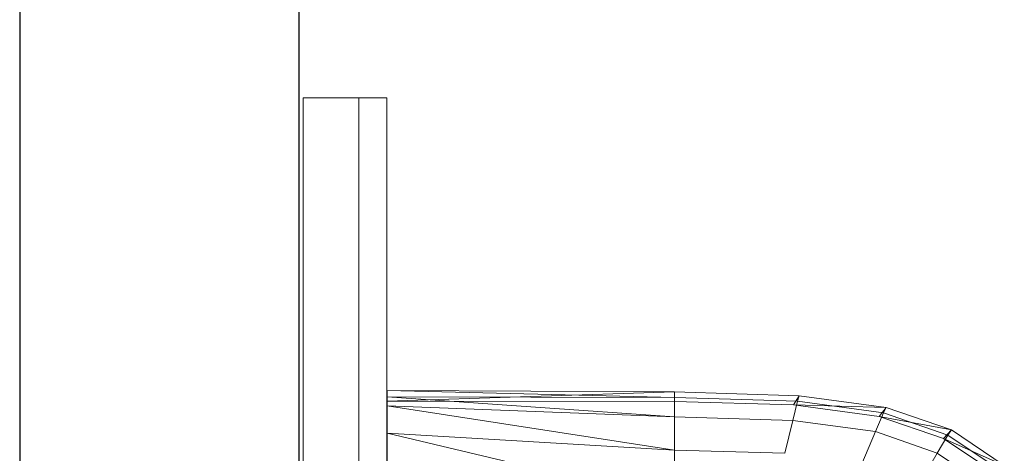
# Model space of a CAD drawing. Header units: metres. Extents: x 397.7 to 427.5, y 12.7 to 28.4.
# Tile 32 of 79: x 404.337 to 404.689, y 26.697 to 26.852. Entities that reach past the tile are written whole.
import ezdxf

# ---------------------------------------------------------------- set-up
doc = ezdxf.new("R2010")
doc.units = ezdxf.units.M
for name, color, linetype, lineweight in [('02_MOBILIARIO', 7, 'Continuous', 18), ('A-DETL-____-MBND', 7, 'Continuous', 18), ('A-GENM-____-OTLN', 7, 'Continuous', 18), ('A-WALL-____-MCUT', 7, 'Continuous', 25), ('A-WALL-____-OTLN', 7, 'Continuous', 25)]:
    doc.layers.add(name, color=color, linetype=linetype, lineweight=lineweight)

# ---------------------------------------------------------------- blocks, each defined once
blk = doc.blocks.new('Family - Rentamans P2-152946-05_TEL_P2')
at = {"layer": 'A-DETL-____-MBND', "color": 253, "true_color": 0xaaaaaa}
for p, q in [((0, 0.36146), (0, 0.36526)), ((0, 0.36526), (0, 0.36308)), ((0.10273, 0.3648), (0, 0.36526)), ((0.10273, 0.36283), (0, 0.36526)), ((0.10273, 0.3648), (0, 0.36146)), ((0, 0.36308), (0, 0.35983)), ((0.10273, 0.36283), (0, 0.36308)), ((0, 0.36308), (0.10273, 0.35585)), ((0.14736, 0.36347), (0.10273, 0.3648)), ((0.10273, 0.36283), (0.10273, 0.3648)), ((0.10273, 0.36479), (0.10273, 0.36141)), ((0.14679, 0.36152), (0.10273, 0.36283)), ((0.10273, 0.36283), (0.10273, 0.35585)), ((0.14525, 0.36016), (0.14736, 0.36347)), ((0.14679, 0.36152), (0.14736, 0.36347)), ((0.17848, 0.35928), (0.14736, 0.36347)), ((0.10273, 0.36141), (0, 0.36146)), ((0, 0.36146), (0, 0.00406)), ((0, 0.35983), (0, 0.35008)), ((0.10273, 0.35585), (0, 0.35983)), ((0, 0.35983), (0.10273, 0.34405)), ((0.14525, 0.36016), (0.10273, 0.36141)), ((0.14508, 0.3546), (0.14679, 0.36152)), ((0.17596, 0.35605), (0.14525, 0.36016)), ((0.17848, 0.35928), (0.14525, 0.36016)), ((0.17751, 0.35738), (0.14679, 0.36152)), ((0.17596, 0.35605), (0.17848, 0.35928)), ((0.17751, 0.35738), (0.17848, 0.35928)), ((0.20176, 0.35121), (0.17848, 0.35928)), ((0.10273, 0.35585), (0.10273, 0.34405)), ((0.14508, 0.3546), (0.10273, 0.35585)), ((0.17461, 0.35061), (0.17751, 0.35738)), ((0.19894, 0.34814), (0.17596, 0.35605)), ((0.20176, 0.35121), (0.17596, 0.35605)), ((0.2005, 0.34941), (0.17751, 0.35738)), ((0.14508, 0.3546), (0.1422, 0.34287)), ((0.17461, 0.35061), (0.14508, 0.3546)), ((0, 0.35008), (0, 0.32734)), ((0.10273, 0.34405), (0, 0.35008)), ((0, 0.35008), (0.10273, 0.32574)), ((0.16971, 0.33917), (0.17461, 0.35061)), ((0.19671, 0.34296), (0.17461, 0.35061)), ((0.19671, 0.34296), (0.2005, 0.34941)), ((0.19894, 0.34814), (0.20176, 0.35121)), ((0.2005, 0.34941), (0.20176, 0.35121)), ((0.21918, 0.33686), (0.2005, 0.34941)), ((0.22069, 0.33849), (0.20176, 0.35121)), ((0.21762, 0.33569), (0.19894, 0.34814)), ((0.22069, 0.33849), (0.19894, 0.34814)), ((0.10273, 0.34405), (0.10273, 0.32574)), ((0.1422, 0.34287), (0.10273, 0.34405)), ((0.1903, 0.33203), (0.19671, 0.34296)), ((0.21467, 0.33089), (0.19671, 0.34296))]:
    blk.add_line(p, q, dxfattribs=at)
blk = doc.blocks.new('Family - LONDR55-XX_ZZ-ARQ-CAA-M3D-Londres55-152769-05_TEL_P2')
at = {"layer": 'A-GENM-____-OTLN', "color": 253, "true_color": 0xaaaaaa}
for p, q in [((0.6, 0.03), (0, 0.03)), ((0.6, 0.03), (0, 0.03)), ((0.6, 0.01), (0.6, 0.03)), ((0.6, 0.01), (0.6, 0.03)), ((0.6, 0.01), (0, 0.01)), ((0, 0.01), (0.6, 0.01)), ((0, 0.01), (0.6, 0.01)), ((0, 0.01), (0.6, 0.01)), ((0.6, 0), (0.6, 0.01)), ((0.6, 0.01), (0.6, 0)), ((0, 0), (0.6, 0)), ((0.6, 0), (0, 0))]:
    blk.add_line(p, q, dxfattribs=at)
blk = doc.blocks.new('Family - Mirall P2-152966-05_TEL_P2')
blk.add_blockref('Family - LONDR55-XX_ZZ-ARQ-CAA-M3D-Londres55-152769-05_TEL_P2', (0, 0))
blk = doc.blocks.new('Family - Evans P2-153146-05_TEL_P2')
at = {"layer": 'A-WALL-____-MCUT', "color": 253, "true_color": 0xaaaaaa}
for p, q in [((4.54879, 0.1), (0, 0.1)), ((0, 0), (4.54879, 0))]:
    blk.add_line(p, q, dxfattribs=at)
at = {"layer": 'A-WALL-____-OTLN', "color": 253, "true_color": 0xaaaaaa}
for p, q in [((4.54879, 0.1), (0, 0.1)), ((0, 0), (4.54879, 0))]:
    blk.add_line(p, q, dxfattribs=at)
at = {"layer": 'A-WALL-____-OTLN', "color": 253, "lineweight": 18, "true_color": 0xaaaaaa}
blk.add_line((0, 0), (4.54879, 0), dxfattribs=at)
blk = doc.blocks.new('LONDR55-XX_ZZ-ARQ-CAA-M3D-Londres55_ifc-1-05_TEL_P2')
at = {"layer": '02_MOBILIARIO', "color": 253, "lineweight": 18, "true_color": 0xaaaaaa}
blk.add_blockref('Family - Rentamans P2-152946-05_TEL_P2', (404.46838, 26.35391), dxfattribs=at)
at = {"layer": 'A-GENM-____-OTLN', "color": 253, "lineweight": 18, "true_color": 0xaaaaaa, "rotation": 90}
blk.add_blockref('Family - Mirall P2-152966-05_TEL_P2', (404.46831, 26.22386), dxfattribs=at)
at = {"layer": 'A-WALL-____-OTLN', "color": 253, "lineweight": 18, "true_color": 0xaaaaaa, "rotation": 90}
blk.add_blockref('Family - Evans P2-153146-05_TEL_P2', (404.43698, 23.51946), dxfattribs=at)

msp = doc.modelspace()

# ---------------------------------------------------------------- block references
at = {"lineweight": 5}
msp.add_blockref('LONDR55-XX_ZZ-ARQ-CAA-M3D-Londres55_ifc-1-05_TEL_P2', (0, 0), dxfattribs=at)

doc.saveas('drawing.dxf')
